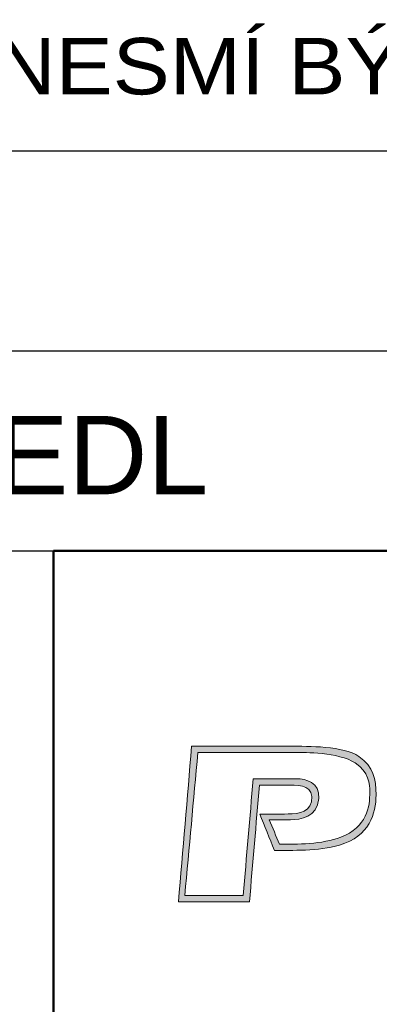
# Paper-space layout 'Layout1' of a CAD drawing. Extents: x -2 to 1380, y -36 to 422.
# Tile 32 of 58: x 1124 to 1135, y 70 to 101. Entities that reach past the tile are written whole.
import ezdxf

# ---------------------------------------------------------------- set-up
doc = ezdxf.new("R2010")
doc.units = 0
doc.layers.get('0').update_dxf_attribs({"linetype": 'CONTINUOUS'})
doc.layers.add('RAZITKO_HP', color=222, linetype='CONTINUOUS')
doc.styles.add('RAZITKO_HP_ARIAL', font='arial.ttf')

# ---------------------------------------------------------------- blocks, each defined once
blk = doc.blocks.new('text_HP')
at = {"layer": 'RAZITKO_HP', "lineweight": 25}
blk.add_line((-177, 94.25), (-5, 94.25), dxfattribs=at)
at = {"layer": 'RAZITKO_HP', "lineweight": 18, "style": 'RAZITKO_HP_ARIAL', "width": 1.085}
blk.add_text('"DOKUMENTACE JE DUŠEVNÍM MAJETKEM FIRMY HUTNÍ PROJEKT Frýdek-Místek a.s. A NESMÍ BÝT POUŽITA BEZ JEJÍHO VĚDOMÍ."', height=1.8, dxfattribs=at).set_placement((-177, 96.05))
blk = doc.blocks.new('HPFM_logo2018')
h = blk.add_hatch(color=256)
h.dxf.hatch_style = 1
edge = h.paths.add_edge_path()
edge.add_spline(control_points=[(0.9291888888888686, 0.7483694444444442), (0.849388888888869, 0.8038416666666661), (0.669270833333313, 0.8009208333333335), (0.5759249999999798, 0.8009208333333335)], knot_values=[7, 7, 7, 7, 8, 8, 8, 8], weights=[1, 1, 1, 1], degree=3, periodic=0)
edge.add_spline(control_points=[(0.5759249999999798, 0.8009208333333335), (0.4067453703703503, 0.8009208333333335), (0.2375657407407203, 0.8009208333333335), (0.06838611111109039, 0.8009208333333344)], knot_values=[8, 8, 8, 8, 9, 9, 9, 9], weights=[1, 1, 1, 1], degree=3, periodic=0)
edge.add_spline(control_points=[(0.06838611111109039, 0.8009208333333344), (0.04559074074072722, 0.5339472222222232), (0.02279537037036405, 0.2669736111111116), (0, 0)], knot_values=[9, 9, 9, 9, 10, 10, 10, 10], weights=[1, 1, 1, 1], degree=3, periodic=0)
edge.add_spline(control_points=[(0, 0), (0.1219708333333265, 0), (0.243941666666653, 0), (0.3659124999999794, 0)], knot_values=[10, 10, 10, 10, 11, 11, 11, 11], weights=[1, 1, 1, 1], degree=3, periodic=0)
edge.add_spline(control_points=[(0.3659124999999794, 0), (0.3830412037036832, 0.2001495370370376), (0.400169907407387, 0.4002990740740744), (0.4172986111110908, 0.6004486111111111)], knot_values=[11, 11, 11, 11, 12, 12, 12, 12], weights=[1, 1, 1, 1], degree=3, periodic=0)
edge.add_spline(control_points=[(0.4172986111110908, 0.6004486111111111), (0.4698499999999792, 0.6004486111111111), (0.5224013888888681, 0.6004486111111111), (0.574952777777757, 0.6004486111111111)], knot_values=[12, 12, 12, 12, 13, 13, 13, 13], weights=[1, 1, 1, 1], degree=3, periodic=0)
edge.add_spline(control_points=[(0.5749527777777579, 0.6004486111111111), (0.6304249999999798, 0.6004486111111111), (0.7014638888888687, 0.5985041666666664), (0.684920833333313, 0.5148111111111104)], knot_values=[0, 0, 0, 0, 1, 1, 1, 1], weights=[1, 1, 1, 1], degree=3, periodic=0)
edge.add_spline(control_points=[(0.684920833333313, 0.5148111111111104), (0.6732444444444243, 0.4525277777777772), (0.5923930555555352, 0.4525277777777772), (0.5467319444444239, 0.4525277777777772)], knot_values=[1, 1, 1, 1, 2, 2, 2, 2], weights=[1, 1, 1, 1], degree=3, periodic=0)
edge.add_spline(control_points=[(0.5467319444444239, 0.4525277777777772), (0.5042361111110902, 0.4525277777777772), (0.4617402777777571, 0.4525277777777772), (0.4192444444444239, 0.4525277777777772)], knot_values=[2, 2, 2, 2, 3, 3, 3, 3], weights=[1, 1, 1, 1], degree=3, periodic=0)
edge.add_spline(control_points=[(0.4192444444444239, 0.4525277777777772), (0.4442231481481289, 0.39024398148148), (0.4692018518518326, 0.3279601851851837), (0.4941805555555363, 0.2656763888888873)], knot_values=[3, 3, 3, 3, 4, 4, 4, 4], weights=[1, 1, 1, 1], degree=3, periodic=0)
edge.add_spline(control_points=[(0.4941805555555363, 0.2656763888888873), (0.5817638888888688, 0.2656763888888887), (0.7199569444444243, 0.26081111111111), (0.8299249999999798, 0.2929249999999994)], knot_values=[4, 4, 4, 4, 5, 5, 5, 5], weights=[1, 1, 1, 1], degree=3, periodic=0)
edge.add_spline(control_points=[(0.8299249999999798, 0.2929249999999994), (0.9846569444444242, 0.3376930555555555), (1.017747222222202, 0.455444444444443), (1.017747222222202, 0.5508180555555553)], knot_values=[5, 5, 5, 5, 6, 6, 6, 6], weights=[1, 1, 1, 1], degree=3, periodic=0)
edge.add_spline(control_points=[(1.017747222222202, 0.5508180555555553), (1.017747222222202, 0.6325625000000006), (1.005094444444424, 0.6948458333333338), (0.9291888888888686, 0.7483694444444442)], knot_values=[6, 6, 6, 6, 7, 7, 7, 7], weights=[1, 1, 1, 1], degree=3, periodic=0)
edge = h.paths.add_edge_path(flags=16)
edge.add_spline(control_points=[(0.6090152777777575, 0.7688069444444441), (0.6449402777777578, 0.7688069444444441), (0.8240861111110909, 0.7717277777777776), (0.9106972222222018, 0.7152833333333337)], knot_values=[9, 9, 9, 9, 10, 10, 10, 10], weights=[1, 1, 1, 1], degree=3, periodic=0)
edge.add_spline(control_points=[(0.9106972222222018, 0.7152833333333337), (0.9797916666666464, 0.6705194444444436), (0.9856333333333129, 0.6043416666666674), (0.9856333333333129, 0.5663888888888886)], knot_values=[8, 8, 8, 8, 9, 9, 9, 9], weights=[1, 1, 1, 1], degree=3, periodic=0)
edge.add_spline(control_points=[(0.9856333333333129, 0.5663888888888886), (0.9856333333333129, 0.4904805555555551), (0.9729805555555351, 0.3853777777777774), (0.8357638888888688, 0.3328263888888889)], knot_values=[7, 7, 7, 7, 8, 8, 8, 8], weights=[1, 1, 1, 1], degree=3, periodic=0)
edge.add_spline(control_points=[(0.8357638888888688, 0.3328263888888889), (0.7413652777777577, 0.2968180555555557), (0.6080388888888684, 0.2968180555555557), (0.5204569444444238, 0.2968180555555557)], knot_values=[6, 6, 6, 6, 7, 7, 7, 7], weights=[1, 1, 1, 1], degree=3, periodic=0)
edge.add_spline(control_points=[(0.5204569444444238, 0.2968180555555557), (0.5029398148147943, 0.3389888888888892), (0.4854226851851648, 0.3811597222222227), (0.4679055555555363, 0.4233305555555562)], knot_values=[5, 5, 5, 5, 6, 6, 6, 6], weights=[1, 1, 1, 1], degree=3, periodic=0)
edge.add_spline(control_points=[(0.4679055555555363, 0.4233305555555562), (0.5045615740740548, 0.4233305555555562), (0.5412175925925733, 0.4233305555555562), (0.5778736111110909, 0.4233305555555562)], knot_values=[4, 4, 4, 4, 5, 5, 5, 5], weights=[1, 1, 1, 1], degree=3, periodic=0)
edge.add_spline(control_points=[(0.5778736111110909, 0.4233305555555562), (0.6284013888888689, 0.4233305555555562), (0.7141180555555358, 0.435984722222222), (0.7228736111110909, 0.5323263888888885)], knot_values=[3, 3, 3, 3, 4, 4, 4, 4], weights=[1, 1, 1, 1], degree=3, periodic=0)
edge.add_spline(control_points=[(0.7228736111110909, 0.5323263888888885), (0.730661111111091, 0.6160194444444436), (0.6547513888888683, 0.6335347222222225), (0.609015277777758, 0.6335347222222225)], knot_values=[2, 2, 2, 2, 3, 3, 3, 3], weights=[1, 1, 1, 1], degree=3, periodic=0)
edge.add_spline(control_points=[(0.609015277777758, 0.6335347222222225), (0.5344050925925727, 0.6335347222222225), (0.4597949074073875, 0.6335347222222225), (0.3851847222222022, 0.6335347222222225)], knot_values=[1, 1, 1, 1, 2, 2, 2, 2], weights=[1, 1, 1, 1], degree=3, periodic=0)
edge.add_spline(control_points=[(0.3851847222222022, 0.6335347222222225), (0.3680560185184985, 0.4333865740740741), (0.3509273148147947, 0.2332384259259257), (0.3337986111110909, 0.03309027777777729)], knot_values=[0, 0, 0, 0, 1, 1, 1, 1], weights=[1, 1, 1, 1], degree=3, periodic=0)
edge.add_spline(control_points=[(0.3337986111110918, 0.03309027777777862), (0.2335611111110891, 0.03309027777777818), (0.1333236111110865, 0.03309027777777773), (0.03308611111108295, 0.03309027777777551)], knot_values=[12, 12, 12, 12, 13, 13, 13, 13], weights=[1, 1, 1, 1], degree=3, periodic=0)
edge.add_spline(control_points=[(0.03308611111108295, 0.03309027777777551), (0.05555740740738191, 0.2783291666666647), (0.07802870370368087, 0.523568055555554), (0.1004999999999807, 0.7688069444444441)], knot_values=[11, 11, 11, 11, 12, 12, 12, 12], weights=[1, 1, 1, 1], degree=3, periodic=0)
edge.add_spline(control_points=[(0.1004999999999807, 0.7688069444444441), (0.270005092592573, 0.7688069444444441), (0.4395101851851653, 0.7688069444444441), (0.6090152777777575, 0.7688069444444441)], knot_values=[10, 10, 10, 10, 11, 11, 11, 11], weights=[1, 1, 1, 1], degree=3, periodic=0)
at = {"lineweight": 9}
for points, knots in [([(0.5749527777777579, 0.6004486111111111), (0.6304249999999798, 0.6004486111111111), (0.7014638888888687, 0.5985041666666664), (0.684920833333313, 0.5148111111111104), (0.6732444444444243, 0.4525277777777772), (0.5923930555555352, 0.4525277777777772), (0.5467319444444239, 0.4525277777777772), (0.5042361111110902, 0.4525277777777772), (0.4617402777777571, 0.4525277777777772), (0.4192444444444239, 0.4525277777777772), (0.4442231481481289, 0.39024398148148), (0.4692018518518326, 0.3279601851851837), (0.4941805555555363, 0.2656763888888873), (0.5817638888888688, 0.2656763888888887), (0.7199569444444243, 0.26081111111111), (0.8299249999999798, 0.2929249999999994), (0.9846569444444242, 0.3376930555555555), (1.017747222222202, 0.455444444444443), (1.017747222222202, 0.5508180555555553), (1.017747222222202, 0.6325625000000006), (1.005094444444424, 0.6948458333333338), (0.9291888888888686, 0.7483694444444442), (0.849388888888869, 0.8038416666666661), (0.669270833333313, 0.8009208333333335), (0.5759249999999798, 0.8009208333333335), (0.4067453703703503, 0.8009208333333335), (0.2375657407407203, 0.8009208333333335), (0.06838611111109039, 0.8009208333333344), (0.04559074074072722, 0.5339472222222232), (0.02279537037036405, 0.2669736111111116), (0, 0), (0.1219708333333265, 0), (0.243941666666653, 0), (0.3659124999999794, 0), (0.3830412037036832, 0.2001495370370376), (0.400169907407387, 0.4002990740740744), (0.4172986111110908, 0.6004486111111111), (0.4698499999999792, 0.6004486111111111), (0.5224013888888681, 0.6004486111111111), (0.574952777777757, 0.6004486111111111)], [0, 0, 0, 0, 1, 1, 1, 2, 2, 2, 3, 3, 3, 4, 4, 4, 5, 5, 5, 6, 6, 6, 7, 7, 7, 8, 8, 8, 9, 9, 9, 10, 10, 10, 11, 11, 11, 12, 12, 12, 13, 13, 13, 13]), ([(0.3337986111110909, 0.03309027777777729), (0.3509273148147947, 0.2332384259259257), (0.3680560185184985, 0.4333865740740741), (0.3851847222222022, 0.6335347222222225), (0.4597949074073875, 0.6335347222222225), (0.5344050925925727, 0.6335347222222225), (0.609015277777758, 0.6335347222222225), (0.6547513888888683, 0.6335347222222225), (0.730661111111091, 0.6160194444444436), (0.7228736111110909, 0.5323263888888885), (0.7141180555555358, 0.435984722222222), (0.6284013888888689, 0.4233305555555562), (0.5778736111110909, 0.4233305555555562), (0.5412175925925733, 0.4233305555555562), (0.5045615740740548, 0.4233305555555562), (0.4679055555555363, 0.4233305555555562), (0.4854226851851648, 0.3811597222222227), (0.5029398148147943, 0.3389888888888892), (0.5204569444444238, 0.2968180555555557), (0.6080388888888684, 0.2968180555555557), (0.7413652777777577, 0.2968180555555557), (0.8357638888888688, 0.3328263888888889), (0.9729805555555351, 0.3853777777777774), (0.9856333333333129, 0.4904805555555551), (0.9856333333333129, 0.5663888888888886), (0.9856333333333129, 0.6043416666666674), (0.9797916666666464, 0.6705194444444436), (0.9106972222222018, 0.7152833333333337), (0.8240861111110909, 0.7717277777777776), (0.6449402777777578, 0.7688069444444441), (0.6090152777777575, 0.7688069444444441), (0.4395101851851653, 0.7688069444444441), (0.270005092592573, 0.7688069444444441), (0.1004999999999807, 0.7688069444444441), (0.07802870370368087, 0.523568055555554), (0.05555740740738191, 0.2783291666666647), (0.03308611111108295, 0.03309027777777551), (0.1333236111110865, 0.03309027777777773), (0.2335611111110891, 0.03309027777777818), (0.3337986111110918, 0.03309027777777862), (0.3509273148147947, 0.2332384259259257), (0.3680560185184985, 0.4333865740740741), (0.3851847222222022, 0.6335347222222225)], [0, 0, 0, 0, 1, 1, 1, 2, 2, 2, 3, 3, 3, 4, 4, 4, 5, 5, 5, 6, 6, 6, 7, 7, 7, 8, 8, 8, 9, 9, 9, 10, 10, 10, 11, 11, 11, 12, 12, 12, 13, 13, 13, 14, 14, 14, 14])]:
    blk.add_open_spline(points, degree=3, knots=knots, dxfattribs=at)
blk = doc.blocks.new('logo_HP')
at = {"xscale": 6.198269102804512, "yscale": 6.198269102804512, "zscale": 6.198269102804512}
blk.add_blockref('HPFM_logo2018', (-56.01451559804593, 70.30106372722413), dxfattribs=at)
blk = doc.blocks.new('A$C145a9df7')
at = {"layer": 'RAZITKO_HP', "lineweight": 25}
for p, q in [((-180, 90.875), (-8, 90.875)), ((-180, 84.5), (-63, 84.5))]:
    blk.add_line(p, q, dxfattribs=at)
at = {"layer": 'RAZITKO_HP', "lineweight": 50}
for q in [(-8, 84.5), (-63, 8)]:
    blk.add_line((-63, 84.5), q, dxfattribs=at)
at = {"layer": 'RAZITKO_HP'}
for name in ['text_HP', 'logo_HP']:
    blk.add_blockref(name, (-3, 3), dxfattribs=at)
at = {"layer": 'RAZITKO_HP', "lineweight": 25, "style": 'RAZITKO_HP_ARIAL'}
blk.add_text('PROVEDL', height=2.5, dxfattribs=at).set_placement((-74.75, 86.30000000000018))

psp = doc.layouts.get("Layout1")

# ---------------------------------------------------------------- block references
at = {"layer": 'RAZITKO_HP'}
psp.add_blockref('A$C145a9df7', (1188, 0), dxfattribs=at)

doc.saveas('drawing.dxf')
